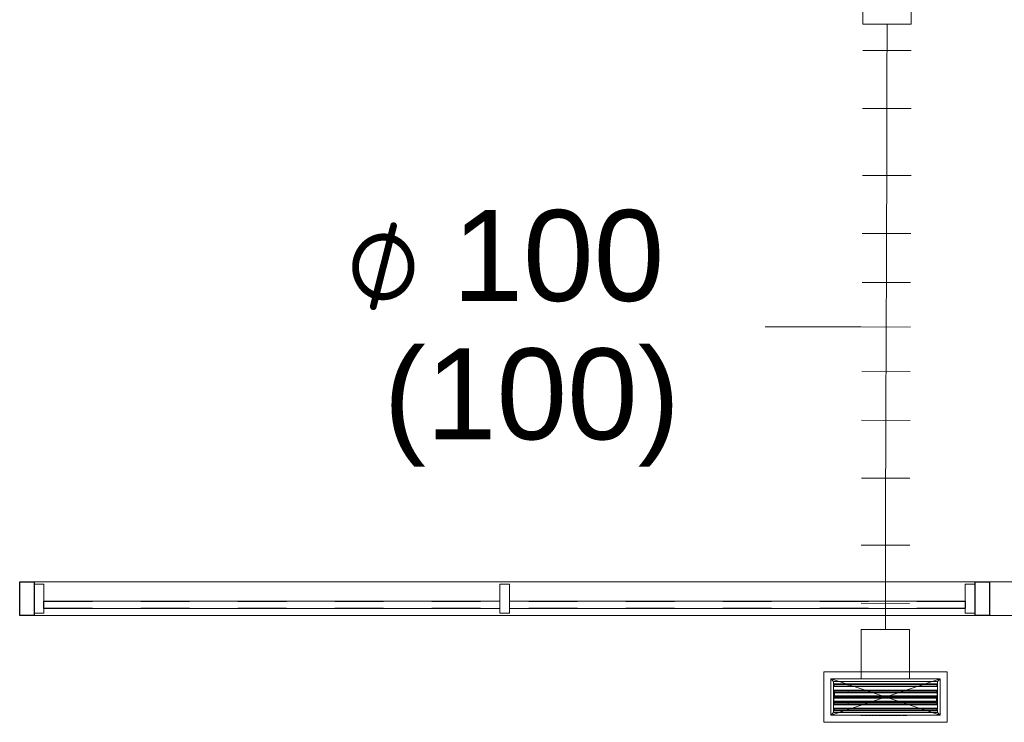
# Model space of a CAD drawing. Header units: metres. Extents: x 2.9 to 42.3, y -72.9 to -49.3.
# Tile 225 of 256: x 24.8 to 26.8, y -70.3 to -68.9. Entities that reach past the tile are written whole.
import ezdxf

# ---------------------------------------------------------------- set-up
doc = ezdxf.new("R2010")
doc.units = ezdxf.units.M
for name, pattern in [('Oculto 1_5', [0.0022, 0.0015, -0.0007]), ('Traço', [0.006, 0.003, -0.003]), ('Traço_2_', [0.006, 0.003, -0.003])]:
    doc.linetypes.add(name, pattern=pattern)
for name, color, linetype, lineweight in [('A-DETL', 7, 'Oculto 1_5', 18), ('A-GLAZ', 7, 'Continuous', 18), ('FLEXIVEIS', 7, 'Continuous', 18), ('G-IMPT', 7, 'Continuous', 18), ('I-WALL', 7, 'Continuous', 18), ('M-HVAC-DUCT', 7, 'Continuous', 18), ('M-HVAC-DUCT-CNTR', 7, 'Continuous', 18)]:
    doc.layers.add(name, color=color, linetype=linetype, lineweight=lineweight)
doc.layers.add('A-GLAZ-HDLN', color=7, linetype='Traço', lineweight=25, true_color=0x00007f)
doc.layers.add('M-HVAC-DUCT-IDEN', color=1, linetype='Continuous', lineweight=9, true_color=0xff0000)
doc.styles.add('Arial_1', font='arial.ttf', dxfattribs={"height": 0.1875})
doc.styles.add('Segoe UI Symbol', font='seguisym.ttf', dxfattribs={"height": 0.002381})

# ---------------------------------------------------------------- blocks, each defined once
blk = doc.blocks.new('JANELA1 - Paineis _2x1_ 2 x 1_00-7022496-2PAV')
at = {"layer": 'A-GLAZ', "color": 253, "true_color": 0xaaaaaa}
for p, q in [((-0.97, 0.035), (-1, 0.035)), ((-1, 0.035), (-1, -0.035)), ((-0.97, 0.03), (-0.97, 0.035)), ((-0.97, 0.035), (0.97, 0.035)), ((-0.95, 0.03), (-0.97, 0.03)), ((-0.97, 0.03), (-0.97, -0.03)), ((-0.95, -0.03), (-0.95, 0.03)), ((0.01, 0.03), (-0.01, 0.03)), ((-0.01, 0.03), (-0.01, -0.03)), ((0.01, -0.03), (0.01, 0.03)), ((0.97, 0.03), (0.95, 0.03)), ((0.95, 0.03), (0.95, -0.03)), ((1, 0.035), (0.97, 0.035)), ((0.97, 0.035), (0.97, 0.03)), ((0.97, -0.03), (0.97, 0.03)), ((1, -0.035), (1, 0.035)), ((-0.01, -0.005), (-0.95, -0.005)), ((-0.95, -0.02), (-0.01, -0.02)), ((0.95, -0.005), (0.01, -0.005)), ((0.01, -0.02), (0.95, -0.02)), ((-1, -0.035), (-0.97, -0.035)), ((-0.97, -0.03), (-0.95, -0.03)), ((-0.97, -0.035), (-0.97, -0.03)), ((0.97, -0.035), (-0.97, -0.035)), ((-0.01, -0.03), (0.01, -0.03)), ((0.95, -0.03), (0.97, -0.03)), ((0.97, -0.03), (0.97, -0.035)), ((0.97, -0.035), (1, -0.035))]:
    blk.add_line(p, q, dxfattribs=at)
at = {"layer": 'A-GLAZ-HDLN', "color": 9, "linetype": 'Traço_2_', "true_color": 0xaaaad4}
for p, q in [((-1, -0.035), (-1, 0.035)), ((-1, 0.035), (-0.97, 0.035)), ((-0.97, 0.035), (-0.97, -0.035)), ((0.97, -0.035), (0.97, 0.035)), ((0.97, 0.035), (1, 0.035)), ((1, 0.035), (1, -0.035)), ((-0.95, -0.02), (-0.95, -0.005)), ((-0.95, -0.005), (0.95, -0.005)), ((0.95, -0.02), (-0.95, -0.02)), ((0.95, -0.005), (0.95, -0.02)), ((-0.97, -0.035), (-1, -0.035)), ((1, -0.035), (0.97, -0.035))]:
    blk.add_line(p, q, dxfattribs=at)
blk = doc.blocks.new('4 GRE - ESCOLA DE CINEMA E AUDIOVISUAL CINE REX R07_rvt-1-2PAV')
at = {"layer": 'I-WALL', "color": 253, "true_color": 0xaaaaaa}
for p, q in [((26.961, -70.0214), (26.786, -70.0214)), ((26.786, -70.0914), (26.961, -70.0914))]:
    blk.add_line(p, q, dxfattribs=at)
at = {"layer": 'A-GLAZ', "color": 253, "lineweight": 18, "true_color": 0xaaaaaa}
blk.add_blockref('JANELA1 - Paineis _2x1_ 2 x 1_00-7022496-2PAV', (25.786, -70.0564), dxfattribs=at)
blk = doc.blocks.new('M_Tampa retangular - Padrão-945500-2PAV')
at = {"layer": 'M-HVAC-DUCT', "color": 96, "true_color": 0x008000}
for p, q in [((17.3263, -70.2218), (17.1013, -70.2218)), ((17.1013, -70.2218), (17.1013, -70.2968)), ((17.3263, -70.2968), (17.3263, -70.2218)), ((17.1013, -70.2968), (17.3263, -70.2968))]:
    blk.add_line(p, q, dxfattribs=at)
blk = doc.blocks.new('M_Encaixe de duto redondo - Padrão-945521-2PAV')
at = {"layer": 'M-HVAC-DUCT', "color": 96, "true_color": 0x008000}
for p, q in [((17.1638, -70.1202), (17.1638, -70.2218)), ((17.2138, -70.1202), (17.1638, -70.1202)), ((17.2638, -70.1202), (17.2138, -70.1202)), ((17.2638, -70.2218), (17.2638, -70.1202))]:
    blk.add_line(p, q, dxfattribs=at)
blk = doc.blocks.new('M_Encaixe de duto redondo - Padrão-V78-2PAV')
at = {"layer": 'M-HVAC-DUCT', "color": 96, "true_color": 0x008000}
for p, q in [((0, 0.05), (0.1016, 0.05)), ((0.1016, 0), (0.1016, 0.05)), ((0.1016, -0.05), (0.1016, 0)), ((0.1016, -0.05), (0, -0.05))]:
    blk.add_line(p, q, dxfattribs=at)
blk = doc.blocks.new('AH-0-AG 225x75 - TROX_AH-0-AG_225x75_dxf_QMODEL_916299a9_f66b_46ba_af9d_4a70e7dbf2f8-898152-2PAV')
at = {"layer": 'A-DETL', "color": 1, "linetype": 'Continuous', "true_color": 0xff0000}
for p, q in [((-0.127, -0.052), (-0.127, 0.052)), ((-0.127, 0.052), (0.127, 0.052)), ((0.127, -0.052), (0.127, 0.052)), ((-0.1125, 0.0375), (-0.107, 0.032)), ((-0.1125, -0.0375), (-0.1125, 0.0375)), ((-0.1125, 0.0375), (-0.107, 0.032)), ((-0.107, -0.032), (-0.107, 0.032)), ((-0.107, -0.032), (-0.107, 0.032)), ((-0.107, 0.032), (0.107, 0.032)), ((-0.106, 0.027), (-0.106, 0.0257)), ((0.106, 0.027), (-0.106, 0.027)), ((-0.106, 0.0257), (-0.106, 0.0227)), ((-0.106, 0.0257), (0.106, 0.0257)), ((-0.106, 0.0215), (-0.106, 0.0227)), ((-0.106, 0.0227), (0.106, 0.0227)), ((-0.106, 0.0215), (0.106, 0.0215)), ((-0.077, 0.0257), (-0.077, 0.0227)), ((0.106, 0.027), (0.106, 0.0257)), ((0.106, 0.0257), (0.106, 0.0227)), ((0.106, 0.0215), (0.106, 0.0227)), ((0.1125, 0.0375), (0.107, 0.032)), ((0.1125, 0.0375), (0.107, 0.032)), ((0.107, -0.032), (0.107, 0.032)), ((0.107, -0.032), (0.107, 0.032)), ((0.1125, -0.0375), (0.1125, 0.0375)), ((-0.1065, 0.0025), (-0.1065, 0.0025)), ((-0.1065, 0.0025), (-0.1065, 0.0023)), ((0.1065, 0.0025), (-0.1065, 0.0025)), ((0.1065, 0.0025), (-0.1065, 0.0025)), ((-0.1065, 0.0023), (-0.1065, 0.0021)), ((0.1065, 0.0023), (-0.1065, 0.0023)), ((-0.1065, 0.0021), (-0.1065, 0.0018)), ((0.1065, 0.0021), (-0.1065, 0.0021)), ((-0.1065, 0.0018), (-0.1065, 0.0014)), ((0.1065, 0.0018), (-0.1065, 0.0018)), ((-0.1065, 0.0014), (-0.1065, 0.001)), ((0.1065, 0.0014), (-0.1065, 0.0014)), ((-0.1065, 0.001), (-0.1065, 0.0005)), ((0.1065, 0.001), (-0.1065, 0.001)), ((-0.1065, 0.0005), (-0.1065, 0)), ((0.1065, 0.0005), (-0.1065, 0.0005)), ((-0.1065, 0), (-0.1065, -0.0005)), ((0.1065, 0), (-0.1065, 0)), ((-0.106, 0.0145), (-0.106, 0.0132)), ((0.106, 0.0145), (-0.106, 0.0145)), ((-0.106, 0.0132), (-0.106, 0.0103)), ((-0.106, 0.0132), (0.106, 0.0132)), ((-0.106, 0.009), (-0.106, 0.0103)), ((-0.106, 0.0103), (0.106, 0.0103)), ((-0.106, 0.009), (0.106, 0.009)), ((-0.1055, 0.0087), (0.1065, 0.0087)), ((-0.1055, 0.0087), (-0.1055, 0.0023)), ((-0.077, 0.0132), (-0.077, 0.0103)), ((0.106, 0.0145), (0.106, 0.0132)), ((0.106, 0.0132), (0.106, 0.0103)), ((0.106, 0.009), (0.106, 0.0103)), ((0.1065, 0.0087), (0.1065, 0.0023)), ((0.1065, 0.0025), (0.1065, 0.0025)), ((0.1065, 0.0025), (0.1065, 0.0023)), ((0.1065, 0.0023), (0.1065, 0.0021)), ((0.1065, 0.0021), (0.1065, 0.0018)), ((0.1065, 0.0018), (0.1065, 0.0014)), ((0.1065, 0.0014), (0.1065, 0.001)), ((0.1065, 0.001), (0.1065, 0.0005)), ((0.1065, 0.0005), (0.1065, 0)), ((0.1065, 0), (0.1065, -0.0005)), ((-0.1065, -0.0005), (-0.1065, -0.001)), ((0.1065, -0.0005), (-0.1065, -0.0005)), ((-0.1065, -0.001), (-0.1065, -0.0014)), ((0.1065, -0.001), (-0.1065, -0.001)), ((-0.1065, -0.0014), (-0.1065, -0.0018)), ((0.1065, -0.0014), (-0.1065, -0.0014)), ((-0.1065, -0.0018), (-0.1065, -0.0021)), ((0.1065, -0.0018), (-0.1065, -0.0018)), ((-0.1065, -0.002), (0.1055, -0.002)), ((-0.1065, -0.002), (-0.1065, -0.0087)), ((0.1065, -0.0025), (-0.1065, -0.0025)), ((-0.1065, -0.0087), (0.1055, -0.0087)), ((-0.106, -0.0105), (-0.106, -0.0118)), ((0.106, -0.0105), (-0.106, -0.0105)), ((-0.106, -0.0118), (-0.106, -0.0148)), ((-0.106, -0.0118), (0.106, -0.0118)), ((-0.106, -0.016), (-0.106, -0.0148)), ((-0.106, -0.0148), (0.106, -0.0148)), ((-0.106, -0.016), (0.106, -0.016)), ((-0.077, -0.0118), (-0.077, -0.0148)), ((0.1055, -0.002), (0.1055, -0.0087)), ((0.1065, -0.0021), (0.1055, -0.0021)), ((0.1065, -0.0023), (0.1055, -0.0023)), ((0.1065, -0.0025), (0.1055, -0.0025)), ((0.106, -0.0035), (0.106, -0.0023)), ((0.106, -0.0105), (0.106, -0.0118)), ((0.106, -0.0118), (0.106, -0.0148)), ((0.106, -0.016), (0.106, -0.0148)), ((0.1065, -0.0005), (0.1065, -0.001)), ((0.1065, -0.001), (0.1065, -0.0014)), ((0.1065, -0.0014), (0.1065, -0.0018)), ((0.1065, -0.0018), (0.1065, -0.0021)), ((0.1065, -0.0021), (0.1065, -0.0023)), ((0.1065, -0.0023), (0.1065, -0.0025)), ((0.1065, -0.0025), (0.1065, -0.0025)), ((-0.107, -0.032), (-0.1125, -0.0375)), ((-0.107, -0.032), (-0.1125, -0.0375)), ((-0.107, -0.032), (0.107, -0.032)), ((-0.106, -0.023), (-0.106, -0.0243)), ((0.106, -0.023), (-0.106, -0.023)), ((-0.106, -0.0243), (-0.106, -0.0272)), ((-0.106, -0.0243), (0.106, -0.0243)), ((-0.106, -0.0285), (-0.106, -0.0272)), ((-0.106, -0.0272), (0.106, -0.0272)), ((-0.106, -0.0285), (0.106, -0.0285)), ((-0.077, -0.0243), (-0.077, -0.0272)), ((-0.055, -0.0376), (0.0449, -0.0376)), ((0.0449, -0.0376), (-0.055, -0.0376)), ((-0.049, -0.0377), (-0.0512, -0.0377)), ((-0.049, -0.0377), (-0.0512, -0.0377)), ((-0.0512, -0.0377), (-0.0495, -0.0377)), ((-0.0512, -0.0377), (-0.0495, -0.0377)), ((-0.0476, -0.0377), (-0.0495, -0.0377)), ((-0.0476, -0.0377), (-0.0495, -0.0377)), ((-0.0474, -0.0377), (-0.0476, -0.0377)), ((-0.0474, -0.0377), (-0.0476, -0.0377)), ((-0.0474, -0.0377), (-0.0462, -0.0377)), ((-0.0462, -0.0377), (-0.0474, -0.0377)), ((-0.0445, -0.0377), (-0.0433, -0.0377)), ((-0.0433, -0.0377), (-0.0445, -0.0377)), ((-0.0418, -0.0377), (-0.0407, -0.0377)), ((-0.0407, -0.0377), (-0.0418, -0.0377)), ((-0.0407, -0.0377), (-0.0377, -0.0377)), ((-0.0407, -0.0377), (-0.0377, -0.0377)), ((-0.0377, -0.0377), (-0.0365, -0.0377)), ((-0.0365, -0.0377), (-0.0377, -0.0377)), ((-0.0349, -0.0377), (-0.0337, -0.0377)), ((-0.0337, -0.0377), (-0.0349, -0.0377)), ((-0.0337, -0.0377), (-0.031, -0.0377)), ((-0.0337, -0.0377), (-0.0337, -0.0377)), ((-0.031, -0.0377), (-0.0337, -0.0377)), ((-0.0337, -0.0377), (-0.0337, -0.0377)), ((-0.031, -0.0377), (-0.031, -0.0377)), ((-0.031, -0.0377), (-0.031, -0.0377)), ((-0.0299, -0.0377), (-0.031, -0.0377)), ((-0.031, -0.0377), (-0.0299, -0.0377)), ((-0.0283, -0.0377), (-0.0277, -0.0377)), ((-0.0283, -0.0377), (-0.0283, -0.0377)), ((-0.0277, -0.0377), (-0.0283, -0.0377)), ((-0.0283, -0.0377), (-0.0283, -0.0377)), ((-0.0283, -0.0377), (-0.028, -0.0377)), ((-0.0283, -0.0377), (-0.028, -0.0377)), ((-0.0276, -0.0377), (-0.028, -0.0377)), ((-0.0276, -0.0377), (-0.028, -0.0377)), ((-0.0277, -0.0377), (-0.0271, -0.0377)), ((-0.0271, -0.0377), (-0.0277, -0.0377)), ((-0.0276, -0.0377), (-0.0272, -0.0377)), ((-0.0272, -0.0377), (-0.0276, -0.0377)), ((-0.0272, -0.0377), (-0.0269, -0.0377)), ((-0.0269, -0.0377), (-0.0272, -0.0377)), ((-0.0271, -0.0377), (-0.0265, -0.0377)), ((-0.0265, -0.0377), (-0.0271, -0.0377)), ((-0.0269, -0.0377), (-0.0265, -0.0377)), ((-0.0265, -0.0377), (-0.0269, -0.0377)), ((-0.0265, -0.0377), (-0.0262, -0.0377)), ((-0.0265, -0.0377), (-0.0259, -0.0377)), ((-0.0259, -0.0377), (-0.0265, -0.0377)), ((-0.0262, -0.0377), (-0.0265, -0.0377)), ((-0.0262, -0.0377), (-0.0258, -0.0377)), ((-0.0258, -0.0377), (-0.0262, -0.0377)), ((-0.0259, -0.0377), (-0.0253, -0.0377)), ((-0.0253, -0.0377), (-0.0259, -0.0377)), ((-0.0258, -0.0377), (-0.0255, -0.0377)), ((-0.0255, -0.0377), (-0.0258, -0.0377)), ((-0.0255, -0.0377), (-0.0253, -0.0377)), ((-0.0253, -0.0377), (-0.0255, -0.0377)), ((-0.0253, -0.0377), (-0.0247, -0.0377)), ((-0.0253, -0.0377), (-0.025, -0.0377)), ((-0.025, -0.0377), (-0.0253, -0.0377)), ((-0.0247, -0.0377), (-0.0253, -0.0377)), ((-0.025, -0.0377), (-0.0249, -0.0377)), ((-0.0249, -0.0377), (-0.025, -0.0377)), ((-0.0249, -0.0377), (-0.0248, -0.0377)), ((-0.0248, -0.0377), (-0.0249, -0.0377)), ((-0.0248, -0.0377), (-0.0247, -0.0377)), ((-0.0247, -0.0377), (-0.0248, -0.0377)), ((-0.0247, -0.0377), (-0.0243, -0.0377)), ((-0.0243, -0.0377), (-0.0247, -0.0377)), ((-0.0243, -0.0377), (-0.0239, -0.0377)), ((-0.0239, -0.0377), (-0.0243, -0.0377)), ((-0.0239, -0.0377), (-0.0236, -0.0377)), ((-0.0236, -0.0377), (-0.0239, -0.0377)), ((-0.0236, -0.0377), (-0.0234, -0.0377)), ((-0.0234, -0.0377), (-0.0236, -0.0377)), ((-0.0234, -0.0377), (-0.0234, -0.0377)), ((-0.0234, -0.0377), (-0.0234, -0.0377)), ((-0.0191, -0.0377), (-0.0218, -0.0377)), ((-0.0191, -0.0377), (-0.0218, -0.0377)), ((-0.0191, -0.0377), (-0.0218, -0.0377)), ((-0.0191, -0.0377), (-0.0218, -0.0377)), ((-0.0191, -0.0377), (-0.0218, -0.0377)), ((-0.0191, -0.0377), (-0.0218, -0.0377)), ((-0.0191, -0.0377), (-0.018, -0.0377)), ((-0.018, -0.0377), (-0.0191, -0.0377)), ((-0.0165, -0.0377), (-0.0145, -0.0377)), ((-0.0145, -0.0377), (-0.0165, -0.0377)), ((-0.0145, -0.0377), (-0.0133, -0.0377)), ((-0.0145, -0.0377), (-0.0145, -0.0377)), ((-0.0133, -0.0377), (-0.0145, -0.0377)), ((-0.0133, -0.0377), (-0.0113, -0.0377)), ((-0.0133, -0.0377), (-0.0113, -0.0377)), ((-0.0133, -0.0377), (-0.0133, -0.0377)), ((-0.0117, -0.0377), (-0.0118, -0.0377)), ((-0.0118, -0.0377), (-0.0117, -0.0377)), ((-0.0115, -0.0377), (-0.0117, -0.0377)), ((-0.0117, -0.0377), (-0.0115, -0.0377)), ((-0.0112, -0.0377), (-0.0115, -0.0377)), ((-0.0115, -0.0377), (-0.0112, -0.0377)), ((-0.0107, -0.0377), (-0.0112, -0.0377)), ((-0.0112, -0.0377), (-0.0107, -0.0377)), ((-0.011, -0.0377), (-0.0111, -0.0377)), ((-0.0111, -0.0377), (-0.011, -0.0377)), ((-0.0108, -0.0377), (-0.011, -0.0377)), ((-0.011, -0.0377), (-0.0108, -0.0377)), ((-0.0106, -0.0377), (-0.0108, -0.0377)), ((-0.0108, -0.0377), (-0.0106, -0.0377)), ((-0.0101, -0.0377), (-0.0107, -0.0377)), ((-0.0107, -0.0377), (-0.0101, -0.0377)), ((-0.0101, -0.0377), (-0.0106, -0.0377)), ((-0.0106, -0.0377), (-0.0102, -0.0377)), ((-0.0102, -0.0377), (-0.0097, -0.0377)), ((-0.0092, -0.0377), (-0.0101, -0.0377)), ((-0.0087, -0.0377), (-0.0101, -0.0377)), ((-0.0101, -0.0377), (-0.0097, -0.0377)), ((-0.0095, -0.0377), (-0.0101, -0.0377)), ((-0.0101, -0.0377), (-0.0095, -0.0377)), ((-0.0098, -0.0377), (-0.0099, -0.0377)), ((-0.0099, -0.0377), (-0.0099, -0.0377)), ((-0.0099, -0.0377), (-0.0098, -0.0377)), ((-0.0097, -0.0377), (-0.0098, -0.0377)), ((-0.0098, -0.0377), (-0.0097, -0.0377)), ((-0.0096, -0.0377), (-0.0097, -0.0377)), ((-0.0097, -0.0377), (-0.0096, -0.0377)), ((-0.0092, -0.0377), (-0.0097, -0.0377)), ((-0.0097, -0.0377), (-0.0092, -0.0377)), ((-0.0094, -0.0377), (-0.0096, -0.0377)), ((-0.0096, -0.0377), (-0.0094, -0.0377)), ((-0.0088, -0.0377), (-0.0095, -0.0377)), ((-0.0095, -0.0377), (-0.0088, -0.0377)), ((-0.0092, -0.0377), (-0.0094, -0.0377)), ((-0.0094, -0.0377), (-0.0091, -0.0377)), ((-0.0086, -0.0377), (-0.0092, -0.0377)), ((-0.0092, -0.0377), (-0.0086, -0.0377)), ((-0.0091, -0.0377), (-0.0089, -0.0377)), ((-0.0088, -0.0377), (-0.0089, -0.0377)), ((-0.0089, -0.0377), (-0.0089, -0.0377)), ((-0.0089, -0.0377), (-0.0088, -0.0377)), ((-0.0089, -0.0377), (-0.0086, -0.0377)), ((-0.0086, -0.0377), (-0.0088, -0.0377)), ((-0.0088, -0.0377), (-0.0087, -0.0377)), ((-0.008, -0.0377), (-0.0088, -0.0377)), ((-0.008, -0.0377), (-0.0088, -0.0377)), ((-0.0087, -0.0377), (-0.0085, -0.0377)), ((-0.0075, -0.0377), (-0.0087, -0.0377)), ((-0.0086, -0.0377), (-0.0083, -0.0377)), ((-0.0086, -0.0377), (-0.0083, -0.0377)), ((-0.0086, -0.0377), (-0.0075, -0.0377)), ((-0.008, -0.0377), (-0.0086, -0.0377)), ((-0.008, -0.0377), (-0.0086, -0.0377)), ((-0.0085, -0.0377), (-0.0083, -0.0377)), ((-0.0085, -0.0377), (-0.0075, -0.0377)), ((-0.0075, -0.0377), (-0.0083, -0.0377)), ((-0.008, -0.0377), (-0.0074, -0.0377)), ((-0.0073, -0.0377), (-0.008, -0.0377)), ((-0.0074, -0.0377), (-0.008, -0.0377)), ((-0.0073, -0.0377), (-0.008, -0.0377)), ((-0.0075, -0.0377), (-0.0065, -0.0377)), ((-0.0075, -0.0377), (-0.0075, -0.0377)), ((-0.0065, -0.0377), (-0.0075, -0.0377)), ((-0.0074, -0.0377), (-0.0069, -0.0377)), ((-0.0069, -0.0377), (-0.0074, -0.0377)), ((-0.0073, -0.0377), (-0.0066, -0.0377)), ((-0.0066, -0.0377), (-0.0073, -0.0377)), ((-0.0069, -0.0377), (-0.0063, -0.0377)), ((-0.0063, -0.0377), (-0.0069, -0.0377)), ((-0.0066, -0.0377), (-0.0059, -0.0377)), ((-0.0059, -0.0377), (-0.0066, -0.0377)), ((-0.0063, -0.0377), (-0.0059, -0.0377)), ((-0.0059, -0.0377), (-0.0063, -0.0377)), ((-0.0059, -0.0377), (-0.0054, -0.0377)), ((-0.0059, -0.0377), (-0.0055, -0.0377)), ((-0.0055, -0.0377), (-0.0059, -0.0377)), ((-0.0054, -0.0377), (-0.0059, -0.0377)), ((-0.0055, -0.0377), (-0.0052, -0.0377)), ((-0.0052, -0.0377), (-0.0055, -0.0377)), ((-0.0054, -0.0377), (-0.0049, -0.0377)), ((-0.0049, -0.0377), (-0.0054, -0.0377)), ((-0.0052, -0.0377), (-0.005, -0.0377)), ((-0.005, -0.0377), (-0.0052, -0.0377)), ((-0.005, -0.0377), (-0.005, -0.0377)), ((-0.005, -0.0377), (-0.005, -0.0377)), ((-0.0049, -0.0377), (-0.0045, -0.0377)), ((-0.0045, -0.0377), (-0.0049, -0.0377)), ((-0.0045, -0.0377), (-0.0011, -0.0377)), ((-0.0011, -0.0377), (-0.0045, -0.0377)), ((-0.0045, -0.0377), (-0.0043, -0.0377)), ((-0.0043, -0.0377), (-0.0045, -0.0377)), ((-0.0011, -0.0377), (-0.0043, -0.0377)), ((0.0039, -0.0377), (-0.0043, -0.0377)), ((-0.0043, -0.0377), (-0.0042, -0.0377)), ((-0.0042, -0.0377), (-0.0043, -0.0377)), ((-0.0037, -0.0377), (-0.0003, -0.0377)), ((-0.0003, -0.0377), (-0.0037, -0.0377)), ((-0.0029, -0.0377), (0.0005, -0.0377)), ((0.0005, -0.0377), (-0.0029, -0.0377)), ((0.0013, -0.0377), (-0.0022, -0.0377)), ((-0.0022, -0.0377), (0.0008, -0.0377)), ((0.0004, -0.0377), (-0.0015, -0.0377)), ((-0.0015, -0.0377), (-0.0001, -0.0377)), ((-0.0011, -0.0377), (0.0072, -0.0377)), ((0.0004, -0.0377), (-0.0001, -0.0377)), ((0.0013, -0.0377), (0.0008, -0.0377)), ((0.0015, -0.0377), (0.0049, -0.0377)), ((0.0049, -0.0377), (0.0015, -0.0377)), ((0.0019, -0.0377), (0.0041, -0.0377)), ((0.0019, -0.0377), (0.0024, -0.0377)), ((0.0023, -0.0377), (0.0057, -0.0377)), ((0.0057, -0.0377), (0.0023, -0.0377)), ((0.0041, -0.0377), (0.0024, -0.0377)), ((0.0031, -0.0377), (0.0065, -0.0377)), ((0.0065, -0.0377), (0.0031, -0.0377)), ((0.0072, -0.0377), (0.0039, -0.0377)), ((0.0075, -0.0377), (0.0074, -0.0377)), ((0.0074, -0.0377), (0.0075, -0.0377)), ((0.0079, -0.0377), (0.0075, -0.0377)), ((0.0075, -0.0377), (0.0079, -0.0377)), ((0.0085, -0.0377), (0.0079, -0.0377)), ((0.0079, -0.0377), (0.0085, -0.0377)), ((0.0093, -0.0377), (0.0085, -0.0377)), ((0.0085, -0.0377), (0.0093, -0.0377)), ((0.0103, -0.0377), (0.0093, -0.0377)), ((0.0093, -0.0377), (0.0103, -0.0377)), ((0.0115, -0.0377), (0.0103, -0.0377)), ((0.0103, -0.0377), (0.0115, -0.0377)), ((0.0107, -0.0377), (0.0106, -0.0377)), ((0.0106, -0.0377), (0.0107, -0.0377)), ((0.0109, -0.0377), (0.0107, -0.0377)), ((0.0107, -0.0377), (0.0109, -0.0377)), ((0.0112, -0.0377), (0.0109, -0.0377)), ((0.0109, -0.0377), (0.0112, -0.0377)), ((0.0116, -0.0377), (0.0112, -0.0377)), ((0.0112, -0.0377), (0.0116, -0.0377)), ((0.0127, -0.0377), (0.0115, -0.0377)), ((0.0115, -0.0377), (0.0127, -0.0377)), ((0.0121, -0.0377), (0.0116, -0.0377)), ((0.0116, -0.0377), (0.0121, -0.0377)), ((0.0127, -0.0377), (0.0121, -0.0377)), ((0.0121, -0.0377), (0.0127, -0.0377)), ((0.014, -0.0377), (0.0127, -0.0377)), ((0.014, -0.0377), (0.0127, -0.0377)), ((0.0133, -0.0377), (0.0127, -0.0377)), ((0.0127, -0.0377), (0.0133, -0.0377)), ((0.014, -0.0377), (0.0133, -0.0377)), ((0.014, -0.0377), (0.0133, -0.0377)), ((0.014, -0.0377), (0.0146, -0.0377)), ((0.0152, -0.0377), (0.014, -0.0377)), ((0.0146, -0.0377), (0.014, -0.0377)), ((0.0152, -0.0377), (0.014, -0.0377)), ((0.0146, -0.0377), (0.0152, -0.0377)), ((0.0152, -0.0377), (0.0146, -0.0377)), ((0.0152, -0.0377), (0.0165, -0.0377)), ((0.0152, -0.0377), (0.0158, -0.0377)), ((0.0158, -0.0377), (0.0152, -0.0377)), ((0.0165, -0.0377), (0.0152, -0.0377)), ((0.0158, -0.0377), (0.0163, -0.0377)), ((0.0163, -0.0377), (0.0158, -0.0377)), ((0.0163, -0.0377), (0.0167, -0.0377)), ((0.0167, -0.0377), (0.0163, -0.0377)), ((0.0165, -0.0377), (0.0176, -0.0377)), ((0.0176, -0.0377), (0.0165, -0.0377)), ((0.0167, -0.0377), (0.0171, -0.0377)), ((0.0171, -0.0377), (0.0167, -0.0377)), ((0.0171, -0.0377), (0.0172, -0.0377)), ((0.0172, -0.0377), (0.0171, -0.0377)), ((0.0172, -0.0377), (0.0173, -0.0377)), ((0.0173, -0.0377), (0.0172, -0.0377)), ((0.0176, -0.0377), (0.0186, -0.0377)), ((0.0186, -0.0377), (0.0176, -0.0377)), ((0.0186, -0.0377), (0.0194, -0.0377)), ((0.0194, -0.0377), (0.0186, -0.0377)), ((0.0194, -0.0377), (0.02, -0.0377)), ((0.02, -0.0377), (0.0194, -0.0377)), ((0.02, -0.0377), (0.0204, -0.0377)), ((0.0204, -0.0377), (0.02, -0.0377)), ((0.0204, -0.0377), (0.0205, -0.0377)), ((0.0205, -0.0377), (0.0204, -0.0377)), ((0.0242, -0.0377), (0.0216, -0.0377)), ((0.0256, -0.0377), (0.0216, -0.0377)), ((0.0224, -0.0377), (0.0222, -0.0377)), ((0.0222, -0.0377), (0.0223, -0.0377)), ((0.0223, -0.0377), (0.0224, -0.0377)), ((0.0227, -0.0377), (0.0224, -0.0377)), ((0.0224, -0.0377), (0.0227, -0.0377)), ((0.0231, -0.0377), (0.0227, -0.0377)), ((0.0227, -0.0377), (0.0231, -0.0377)), ((0.0236, -0.0377), (0.0231, -0.0377)), ((0.0231, -0.0377), (0.0237, -0.0377)), ((0.0242, -0.0377), (0.0236, -0.0377)), ((0.0237, -0.0377), (0.0243, -0.0377)), ((0.0243, -0.0377), (0.025, -0.0377)), ((0.0251, -0.0377), (0.025, -0.0377)), ((0.025, -0.0377), (0.025, -0.0377)), ((0.025, -0.0377), (0.025, -0.0377)), ((0.025, -0.0377), (0.025, -0.0377)), ((0.025, -0.0377), (0.0252, -0.0377)), ((0.025, -0.0377), (0.0258, -0.0377)), ((0.0253, -0.0377), (0.0251, -0.0377)), ((0.0252, -0.0377), (0.0253, -0.0377)), ((0.0255, -0.0377), (0.0253, -0.0377)), ((0.0253, -0.0377), (0.0255, -0.0377)), ((0.0257, -0.0377), (0.0255, -0.0377)), ((0.0255, -0.0377), (0.0258, -0.0377)), ((0.0288, -0.0377), (0.0256, -0.0377)), ((0.0257, -0.0377), (0.0266, -0.0377)), ((0.0258, -0.0377), (0.026, -0.0377)), ((0.0258, -0.0377), (0.0266, -0.0377)), ((0.026, -0.0377), (0.0263, -0.0377)), ((0.0263, -0.0377), (0.0266, -0.0377)), ((0.0266, -0.0377), (0.0288, -0.0377)), ((0.0266, -0.0377), (0.0288, -0.0377)), ((0.0288, -0.0377), (0.0266, -0.0377)), ((0.0288, -0.0377), (0.0316, -0.0377)), ((0.0316, -0.0377), (0.0288, -0.0377)), ((0.034, -0.0377), (0.0372, -0.0377)), ((0.0372, -0.0377), (0.034, -0.0377)), ((0.0372, -0.0377), (0.0405, -0.0377)), ((0.0405, -0.0377), (0.0372, -0.0377)), ((0.0405, -0.0377), (0.0437, -0.0377)), ((0.0405, -0.0377), (0.0437, -0.0377)), ((0.106, -0.023), (0.106, -0.0243)), ((0.106, -0.0243), (0.106, -0.0272)), ((0.106, -0.0285), (0.106, -0.0272)), ((0.107, -0.032), (0.1125, -0.0375)), ((0.107, -0.032), (0.1125, -0.0375)), ((0.127, -0.052), (-0.127, -0.052)), ((-0.055, -0.052), (0.0449, -0.052))]:
    blk.add_line(p, q, dxfattribs=at)
at = {"layer": 'G-IMPT', "color": 1, "true_color": 0xff0000}
for p, q in [((-0.127, -0.052), (-0.127, 0.052)), ((-0.127, 0.052), (0.127, 0.052)), ((-0.127, -0.052), (-0.127, 0.052)), ((-0.127, 0.052), (0.127, 0.052)), ((0.127, -0.052), (0.127, 0.052)), ((0.127, -0.052), (0.127, 0.052)), ((0.045, -0.0376), (0.049, -0.0376)), ((0.049, -0.0376), (0.045, -0.0376)), ((-0.127, -0.052), (-0.055, -0.052)), ((-0.055, -0.052), (-0.127, -0.052)), ((0.045, -0.052), (0.127, -0.052)), ((0.127, -0.052), (0.045, -0.052))]:
    blk.add_line(p, q, dxfattribs=at)
blk = doc.blocks.new('AH-0-AG 225x75 - TROX_AH-0-AG_225x75_dxf-V160-2PAV')
blk.add_blockref('AH-0-AG 225x75 - TROX_AH-0-AG_225x75_dxf_QMODEL_916299a9_f66b_46ba_af9d_4a70e7dbf2f8-898152-2PAV', (0, 0))
blk = doc.blocks.new('AH-0-AG 225x75 - AE-V162-2PAV')
blk.add_blockref('AH-0-AG 225x75 - TROX_AH-0-AG_225x75_dxf-V160-2PAV', (0, 0))
blk = doc.blocks.new('M_Identificador de duto flexível redondo_VAZÃO_ - M_Identificador de duto flexível redondo_VAZÃO_-828469-2PAV')
at = {"layer": 'M-HVAC-DUCT-IDEN', "color": 7, "insert": (-0.005729, 0.000674), "char_height": 0.00238125, "width": 0.00336709, "attachment_point": 1, "style": 'Segoe UI Symbol', "bg_fill": 3, "box_fill_scale": 1.25, "bg_fill_color": 256, "bg_fill_true_color": 13158600, "bg_fill_transparency": 0}
blk.add_mtext('\\fSegoe UI Symbol|b0|i0|c254|p34|;⌀', dxfattribs=at)

msp = doc.modelspace()

# ---------------------------------------------------------------- linework, layer by layer
at = {"layer": 'A-DETL', "color": 96, "linetype": 'Continuous', "true_color": 0x008000}
for p, q in [((26.6838, -70.2967), (26.4591, -70.2218)), ((26.4591, -70.2967), (26.6838, -70.2218))]:
    msp.add_line(p, q, dxfattribs=at)
at = {"layer": 'FLEXIVEIS', "color": 3, "true_color": 0x00ff00}
for p, q in [((26.5245, -68.9261), (26.6245, -68.9262)), ((26.5243, -69.0456), (26.6243, -69.0458)), ((26.524, -69.1838), (26.624, -69.1841)), ((26.5236, -69.3033), (26.6236, -69.3037)), ((26.5232, -69.4042), (26.6232, -69.4046)), ((26.5228, -69.4958), (26.6228, -69.4963)), ((26.5224, -69.5874), (26.6224, -69.5878)), ((26.522, -69.6884), (26.622, -69.6887)), ((26.5216, -69.808), (26.6216, -69.8082)), ((26.5213, -69.9463), (26.6213, -69.9464)), ((26.5211, -70.0658), (26.6211, -70.066))]:
    msp.add_line(p, q, dxfattribs=at)
at = {"layer": 'M-HVAC-DUCT-CNTR', "color": 3, "true_color": 0x00ff00}
msp.add_open_spline([(26.5711, -70.1202), (26.5711, -69.704), (26.5745, -69.288), (26.5745, -68.8718)], degree=3, dxfattribs=at)
at = {"layer": 'M-HVAC-DUCT-IDEN'}
msp.add_line((26.5211, -69.496), (26.1514, -69.496), dxfattribs=at)

# ---------------------------------------------------------------- block references
at = {"lineweight": 5}
msp.add_blockref('4 GRE - ESCOLA DE CINEMA E AUDIOVISUAL CINE REX R07_rvt-1-2PAV', (0, 0), dxfattribs=at)
at = {"layer": 'A-DETL', "color": 1, "linetype": 'Continuous', "true_color": 0xff0000}
msp.add_blockref('AH-0-AG 225x75 - AE-V162-2PAV', (26.5714, -70.2593), dxfattribs=at)
at = {"layer": 'M-HVAC-DUCT', "color": 96, "true_color": 0x008000, "extrusion": (0, 0, -1), "rotation": 270}
msp.add_blockref('M_Encaixe de duto redondo - Padrão-V78-2PAV', (-26.5745, -68.7702), dxfattribs=at)
at = {"layer": 'M-HVAC-DUCT', "color": 96, "true_color": 0x008000}
for name, p in [('M_Encaixe de duto redondo - Padrão-945521-2PAV', (9.3572, 0)), ('M_Tampa retangular - Padrão-945500-2PAV', (9.3576, 0))]:
    msp.add_blockref(name, p, dxfattribs=at)

# ---------------------------------------------------------------- next in the draw order: block references
at = {"layer": 'M-HVAC-DUCT-IDEN', "color": 7, "xscale": 74.99999999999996, "yscale": 74.99999999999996, "zscale": 74.99999999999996}
msp.add_blockref('M_Identificador de duto flexível redondo_VAZÃO_ - M_Identificador de duto flexível redondo_VAZÃO_-828469-2PAV', (25.8903, -69.323), dxfattribs=at)

# ---------------------------------------------------------------- next in the draw order: texts
at = {"layer": 'M-HVAC-DUCT-IDEN', "color": 7, "insert": (25.5364, -69.5404), "char_height": 0.1875, "width": 0.739557, "attachment_point": 1, "style": 'Arial_1', "bg_fill": 3, "box_fill_scale": 1.25, "bg_fill_color": 256, "bg_fill_true_color": 13158600, "bg_fill_transparency": 0}
msp.add_mtext('(100)', dxfattribs=at)

# ---------------------------------------------------------------- next in the draw order: texts
at = {"layer": 'M-HVAC-DUCT-IDEN', "color": 7, "insert": (25.6783, -69.2551), "char_height": 0.1875, "width": 0.523101, "attachment_point": 1, "style": 'Arial_1', "bg_fill": 3, "box_fill_scale": 1.25, "bg_fill_color": 256, "bg_fill_true_color": 13158600, "bg_fill_transparency": 0}
msp.add_mtext('100', dxfattribs=at)

doc.saveas('drawing.dxf')
